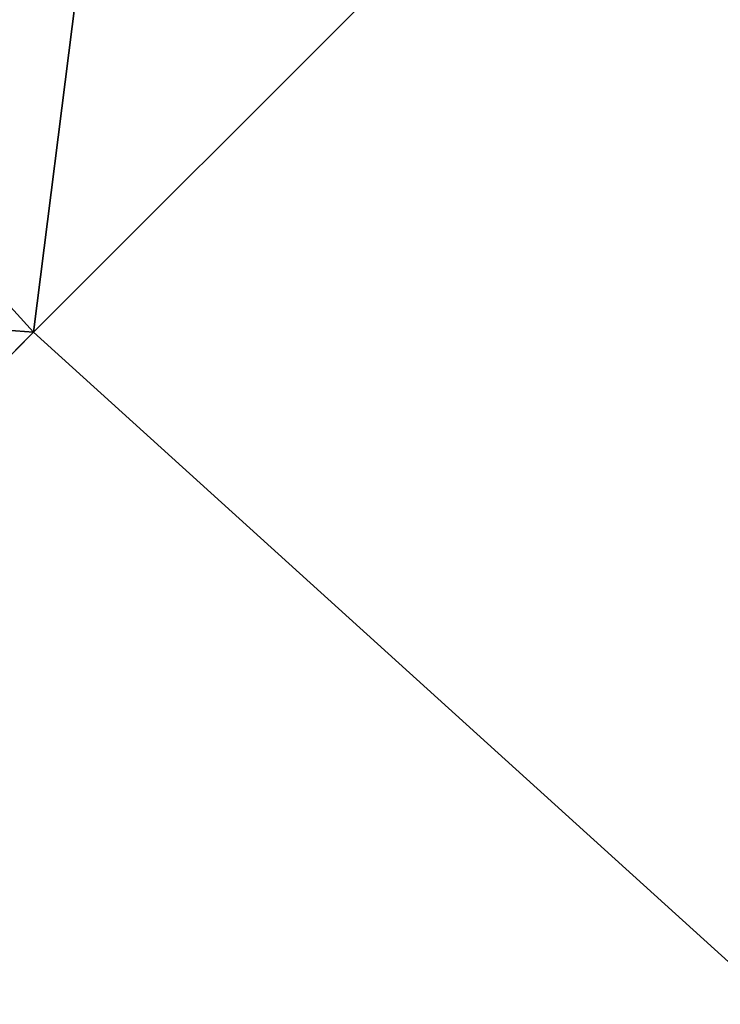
# Model space of a CAD drawing. Header units: millimetres. Extents: x -18 to 146, y -18 to 146.
# Tile 98 of 256: x 32.44669 to 32.45232, y 32.44141 to 32.44931. Entities that reach past the tile are written whole.
import ezdxf

# ---------------------------------------------------------------- set-up
doc = ezdxf.new("R2010")
doc.units = ezdxf.units.MM
doc.header["$LTSCALE"] = 25.4
doc.layers.get('0').update_dxf_attribs({"true_color": 0xff5454})

# ---------------------------------------------------------------- blocks, each defined once
blk = doc.blocks.new('CL-KEA-LED-30W-8770-8771.STL')
at = {"color": 250, "true_color": 0x313131}
mesh = blk.add_polyface(dxfattribs=at)
corners = [(32.446804, 32.446804, 42.2650642), (33.2539177, 38.8216171, 47.9224815), (29.4777832, 35.7226181, 42.2650642), (35.9010048, 35.9010048, 47.9224815)]
mesh.append_faces([[corners[k] for k in face] for face in [(0, 1, 2), (1, 0, 3)]], dxfattribs={"vtx0": -1, "color": 250})
mesh = blk.add_polyface(dxfattribs=at)
corners = [(35.7226181, 29.4777832, 42.2650642), (35.9010048, 35.9010048, 47.9224815), (32.446804, 32.446804, 42.2650642), (38.8216171, 33.2539177, 47.9224815)]
mesh.append_faces([[corners[k] for k in face] for face in [(0, 1, 2), (1, 0, 3)]], dxfattribs={"vtx0": -1, "color": 250})
mesh = blk.add_polyface(dxfattribs=at)
corners = [(32.446804, 32.446804, 42.2650642), (26.0631371, 32.9202881, 36.2354279), (29.3232803, 29.3232803, 36.2354279), (29.4777832, 35.7226181, 42.2650642)]
mesh.append_faces([[corners[k] for k in face] for face in [(0, 1, 2), (1, 0, 3)]], dxfattribs={"vtx0": -1, "color": 250})
mesh = blk.add_polyface(dxfattribs=at)
corners = [(35.7226181, 29.4777832, 42.2650642), (29.3232803, 29.3232803, 36.2354279), (32.9202881, 26.0631371, 36.2354279), (32.446804, 32.446804, 42.2650642)]
mesh.append_faces([[corners[k] for k in face] for face in [(0, 1, 2), (1, 0, 3)]], dxfattribs={"vtx0": -1, "color": 250})

msp = doc.modelspace()

# ---------------------------------------------------------------- block references
at = {"color": 0}
msp.add_blockref('CL-KEA-LED-30W-8770-8771.STL', (0, 0), dxfattribs=at)

doc.saveas('drawing.dxf')
